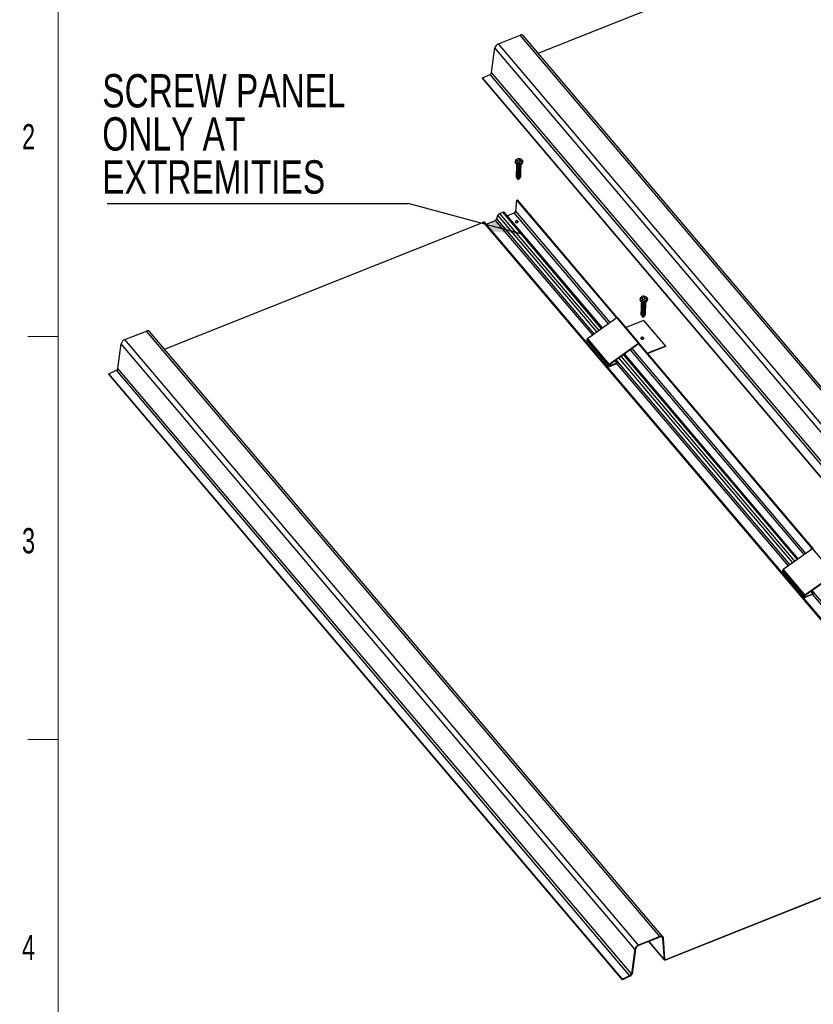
# Model space of a CAD drawing. Header units: inches. Extents: x 0.5 to 17.3, y 0.4 to 10.7.
# Tile 2 of 8: x 0.5 to 3.7, y 4.4 to 8.5. Entities that reach past the tile are written whole.
import ezdxf

# ---------------------------------------------------------------- set-up
doc = ezdxf.new("R2010")
doc.units = ezdxf.units.IN
doc.header["$MEASUREMENT"] = 0
doc.layers.add('FORMAT', color=7, linetype='Continuous')
doc.styles.add('SLDTEXTSTYLE0', font='TXT', dxfattribs={"width": 0.7})
doc.styles.add('SLDTEXTSTYLE4', font='TXT', dxfattribs={"width": 0.75})
doc.dimstyles.new('SLDDIMSTYLE2', dxfattribs={"dimtxt": 0.18, "dimasz": 0.14, "dimexe": 0, "dimexo": 0.0625, "dimgap": 0, "dimtad": 0, "dimtih": 1, "dimtoh": 1, "dimdec": 0, "dimrnd": 1e-09, "dimzin": 0, "dimdsep": 46, "dimlunit": 5, "dimtxsty": 'Standard', "dimsah": 1, "dimcen": 0.09, "dimadec": 0, "dimazin": 0, "dimtfac": 0.14, "dimtdec": 0, "dimtofl": 0, "dimtmove": 0, "dimatfit": 3, "dimfxl": 1, "dimfrac": 2, "dimtolj": 1, "dimtzin": 0, "dimarcsym": 0})

# ---------------------------------------------------------------- blocks, each defined once
blk = doc.blocks.new('SW_NOTE_2')
at = {"layer": 'FORMAT', "color": 0}
blk.add_line((-1.2451, 0), (0, 0), dxfattribs=at)
at = {"layer": 'FORMAT', "color": 0, "attachment_point": 1, "style": 'SLDTEXTSTYLE4'}
for s, insert, char_height in [('SCREW PANEL', (-1.2648, 0.5349), 0.137795), ('ONLY AT', (-1.2648, 0.3567), 0.1378), ('EXTREMITIES', (-1.2648, 0.1785), 0.137795)]:
    blk.add_mtext(s, dxfattribs=dict(at, insert=insert, char_height=char_height))

msp = doc.modelspace()

# ---------------------------------------------------------------- linework, layer by layer
at = {"color": 7, "linetype": 'Continuous', "lineweight": 18}
for p, q in [((0.6262516, 10.51707317), (0.6262516, 0.51707317)), ((0.5012516, 7.18373984), (0.6262516, 7.18373984)), ((0.5012516, 5.51707317), (0.6262516, 5.51707317))]:
    msp.add_line(p, q, dxfattribs=at)
at = {"color": 7, "linetype": 'Continuous', "lineweight": 25}
for p, q in [((2.6103906, 8.35499499), (3.92998046, 8.88055395)), ((2.44683688, 8.3942548), (2.53562758, 8.42961787)), ((4.65897827, 5.92549179), (2.53562758, 8.42961787)), ((4.57018758, 5.89012873), (2.44683688, 8.3942548)), ((4.67149632, 5.92427613), (2.54814562, 8.4284022)), ((2.41810966, 8.27538149), (2.43191123, 8.37732783)), ((4.55526193, 5.87320175), (2.43191123, 8.37732783)), ((2.38008437, 8.25295799), (2.4116319, 8.26764226)), ((4.53498259, 5.76351619), (2.4116319, 8.26764226)), ((4.54146035, 5.77125541), (2.41810966, 8.27538149)), ((4.50343506, 5.74883191), (2.38008437, 8.25295799)), ((2.38019321, 8.25123772), (2.38008437, 8.25295799)), ((4.5035439, 5.74711165), (2.38019321, 8.25123772)), ((2.51582078, 7.90827289), (2.5156982, 7.90492179)), ((2.52320146, 7.91093415), (2.53331831, 7.91496343)), ((2.5292672, 7.90378066), (2.52320146, 7.91093415)), ((2.53329992, 7.91446065), (2.52351552, 7.91056377)), ((2.53938405, 7.90780994), (2.5292672, 7.90378066)), ((2.53224867, 7.91891521), (2.52975287, 7.91889766)), ((2.53329992, 7.91446065), (2.53331831, 7.91496343)), ((2.53905161, 7.90767753), (2.53329992, 7.91446065)), ((2.53331831, 7.91496343), (2.53938405, 7.90780994)), ((2.5465205, 7.90379435), (2.54664308, 7.90714544)), ((2.52140246, 7.8633123), (2.52138422, 7.86281352)), ((2.52154842, 7.8673026), (2.52153018, 7.86680382)), ((2.52169438, 7.87129291), (2.52167614, 7.87079412)), ((2.52184034, 7.87528321), (2.5218221, 7.87478442)), ((2.5219863, 7.87927351), (2.52196806, 7.87877472)), ((2.52213226, 7.88326381), (2.52211402, 7.88276502)), ((2.52227822, 7.88725411), (2.52225998, 7.88675532)), ((2.52242418, 7.89124441), (2.52240594, 7.89074562)), ((2.52257015, 7.89523471), (2.5225519, 7.89473593)), ((2.53770027, 7.86021887), (2.53771852, 7.86071766)), ((2.53784623, 7.86420917), (2.53786448, 7.86470796)), ((2.5379922, 7.86819947), (2.53801044, 7.86869826)), ((2.53813816, 7.87218978), (2.5381564, 7.87268856)), ((2.53828412, 7.87618008), (2.53830236, 7.87667887)), ((2.53843008, 7.88017038), (2.53844832, 7.88066917)), ((2.53857604, 7.88416068), (2.53859428, 7.88465947)), ((2.538722, 7.88815098), (2.53874024, 7.88864977)), ((2.53886796, 7.89214128), (2.5388862, 7.89264007)), ((2.52067266, 7.8433608), (2.52065441, 7.84286201)), ((2.52081862, 7.8473511), (2.52080037, 7.84685231)), ((2.52096458, 7.8513414), (2.52094633, 7.85084261)), ((2.52111054, 7.8553317), (2.52109229, 7.85483291)), ((2.5212565, 7.859322), (2.52123825, 7.85882321)), ((2.52317268, 7.83769588), (2.52805736, 7.83226814)), ((2.5288863, 7.83223782), (2.53344564, 7.83661385)), ((2.53351996, 7.83680862), (2.53253267, 7.83592926)), ((2.53253267, 7.83592926), (2.53344564, 7.83661385)), ((2.53357975, 7.83674257), (2.53479379, 7.8379078)), ((2.53711643, 7.84425767), (2.53713468, 7.84475645)), ((2.53726239, 7.84824797), (2.53728064, 7.84874676)), ((2.53740835, 7.85223827), (2.5374266, 7.85273706)), ((2.53755431, 7.85622857), (2.53757256, 7.85672736)), ((2.51767449, 7.7015273), (2.52277056, 7.7473875)), ((2.52277056, 7.7473875), (2.52490512, 7.74812227)), ((2.93549852, 7.26064603), (2.52277056, 7.7473875)), ((2.93756029, 7.26146663), (2.52490512, 7.74812227)), ((2.45243142, 7.69286532), (2.46411093, 7.69751697)), ((2.87649516, 7.21867476), (2.47103552, 7.6968445)), ((1.06550912, 7.13117367), (2.38509898, 7.65673264)), ((4.50844967, 5.15260656), (2.38509898, 7.65673264)), ((4.51259298, 5.15220419), (2.38924228, 7.65633027)), ((2.39579461, 7.64860293), (2.43395793, 7.66380241)), ((2.43956503, 7.66948984), (2.44447216, 7.68479203)), ((2.48261957, 7.6831831), (2.51184472, 7.69482273)), ((3.03164245, 7.33934999), (3.03151987, 7.3359989)), ((3.03902313, 7.34201125), (3.04913998, 7.34604054)), ((3.04508887, 7.33485776), (3.03902313, 7.34201125)), ((3.04912159, 7.34553776), (3.03933718, 7.34164088)), ((3.05520572, 7.33888705), (3.04508887, 7.33485776)), ((3.04807034, 7.34999231), (3.04557454, 7.34997477)), ((3.04912159, 7.34553776), (3.04913998, 7.34604054)), ((3.05487327, 7.33875464), (3.04912159, 7.34553776)), ((3.04913998, 7.34604054), (3.05520572, 7.33888705)), ((3.06234217, 7.33487145), (3.06246475, 7.33822255)), ((3.03707817, 7.29039911), (3.03705992, 7.28990032)), ((3.03722413, 7.29438941), (3.03720588, 7.29389062)), ((3.03737009, 7.29837971), (3.03735184, 7.29788092)), ((3.03751605, 7.30237001), (3.0374978, 7.30187122)), ((3.03766201, 7.30636031), (3.03764376, 7.30586153)), ((3.03780797, 7.31035061), (3.03778973, 7.30985183)), ((3.03795393, 7.31434092), (3.03793569, 7.31384213)), ((3.03809989, 7.31833122), (3.03808165, 7.31783243)), ((3.03824585, 7.32232152), (3.03822761, 7.32182273)), ((3.03839181, 7.32631182), (3.03837357, 7.32581303)), ((3.05352194, 7.29129598), (3.05354019, 7.29179477)), ((3.0536679, 7.29528628), (3.05368615, 7.29578507)), ((3.05381386, 7.29927658), (3.05383211, 7.29977537)), ((3.05395982, 7.30326688), (3.05397807, 7.30376567)), ((3.05410578, 7.30725718), (3.05412403, 7.30775597)), ((3.05425174, 7.31124749), (3.05426999, 7.31174627)), ((3.05439771, 7.31523779), (3.05441595, 7.31573657)), ((3.05454367, 7.31922809), (3.05456191, 7.31972688)), ((3.05468963, 7.32321839), (3.05470787, 7.32371718)), ((2.93530311, 7.26051238), (2.81414205, 7.17431501)), ((2.93530311, 7.26051238), (3.0252611, 7.15442244)), ((3.02942354, 7.15481473), (2.93946555, 7.26090467)), ((3.04651826, 7.24943211), (2.97376375, 7.22045585)), ((3.03649432, 7.2744379), (3.03647608, 7.27393911)), ((3.03664029, 7.2784282), (3.03662204, 7.27792942)), ((3.03678625, 7.2824185), (3.036768, 7.28191972)), ((3.03693221, 7.28640881), (3.03691396, 7.28591002)), ((3.03899435, 7.26877299), (3.04387903, 7.26334525)), ((3.04470797, 7.26331493), (3.04926731, 7.26769095)), ((3.04651826, 7.24943211), (3.13647625, 7.14334217)), ((3.04934162, 7.26788573), (3.04835434, 7.26700637)), ((3.04835434, 7.26700637), (3.04926731, 7.26769095)), ((3.04940142, 7.26781967), (3.05061546, 7.2689849)), ((3.0529381, 7.27533477), (3.05295634, 7.27583356)), ((3.05308406, 7.27932507), (3.0531023, 7.27982386)), ((3.05323002, 7.28331538), (3.05324827, 7.28381416)), ((3.05337598, 7.28730568), (3.05339423, 7.28780446)), ((0.9019554, 7.17043349), (0.9907461, 7.20579655)), ((3.0253061, 4.66630741), (0.9019554, 7.17043349)), ((3.11409679, 4.70167048), (0.9907461, 7.20579655)), ((3.12661484, 4.70045481), (1.00326414, 7.20458089)), ((2.81126861, 7.16986661), (2.81119593, 7.16787976)), ((2.81119593, 7.16787976), (2.90115392, 7.06178982)), ((2.81126861, 7.16986661), (2.90122659, 7.06377667)), ((2.81414205, 7.17431501), (2.90410004, 7.06822507)), ((0.87322818, 7.05156017), (0.88702976, 7.15350651)), ((3.01038045, 4.64938044), (0.88702976, 7.15350651)), ((2.81166916, 7.1663534), (2.90162715, 7.06026346)), ((3.0252611, 7.15442244), (2.90410004, 7.06822507)), ((3.02596778, 7.15305191), (2.90480672, 7.06685454)), ((3.74501923, 6.30595591), (3.02649593, 7.15333028)), ((3.747081, 6.30677652), (3.02921439, 7.15337643)), ((3.02988562, 7.15258483), (3.02979652, 7.1538433)), ((3.13647625, 7.14334217), (3.06265369, 7.11394053)), ((3.13641057, 7.14154654), (3.06377532, 7.11261777)), ((3.13647625, 7.14334217), (3.13641057, 7.14154654)), ((3.68601587, 6.26398464), (2.96744391, 7.11141638)), ((2.99657887, 4.5474341), (0.87322818, 7.05156017)), ((2.90122659, 7.06377667), (2.90115392, 7.06178982)), ((2.90337, 7.06463034), (2.90329732, 7.06264348)), ((2.90530938, 7.05990588), (2.93619983, 7.07220892)), ((2.90537505, 7.06170151), (2.9362655, 7.07400455)), ((2.92821018, 7.08350441), (2.9362655, 7.07400455)), ((2.9362655, 7.07400455), (2.93619983, 7.07220892)), ((0.83520289, 7.02913667), (0.86675042, 7.04382095)), ((2.95855358, 4.5250106), (0.83520289, 7.02913667)), ((0.83531173, 7.02741641), (0.83520289, 7.02913667)), ((2.95866242, 4.52329033), (0.83531173, 7.02741641)), ((2.99010111, 4.53969487), (0.86675042, 7.04382095)), ((3.74482382, 6.30582227), (3.62366277, 6.2196249)), ((3.74482382, 6.30582227), (3.83478181, 6.19973233)), ((3.62078932, 6.2151765), (3.62071664, 6.21318964)), ((3.62071664, 6.21318964), (3.71067463, 6.1070997)), ((3.62078932, 6.2151765), (3.71074731, 6.10908656)), ((3.62118987, 6.21166328), (3.71114786, 6.10557335)), ((3.62366277, 6.2196249), (3.71362075, 6.11353496)), ((3.83478181, 6.19973233), (3.71362075, 6.11353496)), ((3.83548849, 6.19836179), (3.71432743, 6.11216442)), ((3.71074731, 6.10908656), (3.71067463, 6.1070997)), ((3.71289071, 6.10994022), (3.71281803, 6.10795336)), ((3.71483009, 6.10521577), (3.74572055, 6.1175188)), ((3.71489576, 6.1070114), (3.74578621, 6.11931443)), ((3.73773089, 6.1288143), (3.74578621, 6.11931443)), ((3.74578621, 6.11931443), (3.74572055, 6.1175188)), ((4.50838399, 5.15081093), (3.13627869, 4.6043364)), ((4.50844967, 5.15260656), (3.13634437, 4.60613203)), ((3.11403111, 4.69987484), (3.02524041, 4.66451177)), ((3.11409679, 4.70167048), (3.0253061, 4.66630741)), ((3.13240199, 4.60580975), (3.12606614, 4.69530087)), ((3.13454296, 4.60681667), (3.12820711, 4.69630779)), ((3.01038045, 4.64938044), (2.99657887, 4.5474341)), ((3.01250997, 4.65007435), (2.99870839, 4.54812801)), ((3.06774362, 4.68143972), (3.13283946, 4.60467039)), ((2.99010111, 4.53969487), (2.95855358, 4.5250106)), ((2.95855358, 4.5250106), (2.95866242, 4.52329033)), ((2.99020995, 4.53797461), (2.95866242, 4.52329033))]:
    msp.add_line(p, q, dxfattribs=at)
at = {"color": 8, "linetype": 'Continuous', "lineweight": 25}
for p, q in [((2.87253172, 7.21585506), (2.46411093, 7.69751697)), ((2.90806213, 7.24113239), (2.51767449, 7.7015273)), ((2.83589303, 7.18978926), (2.43395793, 7.66380241)), ((2.84239838, 7.19441736), (2.43956503, 7.66948984)), ((2.85355228, 7.20235255), (2.44447216, 7.68479203)), ((2.86278662, 7.20892212), (2.45243142, 7.69286532)), ((2.90087993, 7.23602277), (2.51184472, 7.69482273)), ((3.71040064, 6.28133265), (2.99182868, 7.1287644)), ((3.71758284, 6.28644227), (2.99901088, 7.13387401)), ((3.65191909, 6.23972724), (2.93334713, 7.08715898)), ((3.66307299, 6.24766244), (2.94450103, 7.09509418)), ((3.67230733, 6.254232), (2.95373537, 7.10166374)), ((3.68205243, 6.26116494), (2.96348047, 7.10859669)), ((2.90335021, 7.06408946), (2.90537505, 7.06170151)), ((3.64541374, 6.23509915), (2.9357471, 7.0720286)), ((3.71287092, 6.10939934), (3.71489576, 6.1070114)), ((4.56291573, 5.16536377), (3.74286784, 6.13246887)), ((4.55730863, 5.15967634), (3.74526781, 6.11733849)), ((3.12606614, 4.69530087), (3.12144053, 4.70075598)), ((3.13240199, 4.60580975), (3.0681388, 4.68159711)), ((3.13634437, 4.60613203), (3.13443174, 4.60838765))]:
    msp.add_line(p, q, dxfattribs=at)
at = {"color": 7, "linetype": 'Continuous', "lineweight": 25, "flags": 128}
for points in [[(2.5156982, 7.90492179), (2.51608504, 7.90223889), (2.51788761, 7.89909219), (2.5209844, 7.89646094), (2.5250723, 7.89460272), (2.52975115, 7.89369942), (2.53456295, 7.89383947), (2.53903668, 7.89500915), (2.54273444, 7.89709396), (2.54529425, 7.89988984), (2.54646554, 7.9031231), (2.5465205, 7.90379435)], [(2.54319373, 7.9141119), (2.54023203, 7.91658744), (2.53630162, 7.91828107), (2.53182842, 7.91900928), (2.52729717, 7.91869314), (2.52319891, 7.91736691), (2.51997774, 7.91517432), (2.51798273, 7.91235296), (2.51743006, 7.90920857), (2.51837964, 7.9060819), (2.52072855, 7.90331177), (2.52422225, 7.90119836), (2.52848216, 7.89997069), (2.53304664, 7.89976181), (2.53742105, 7.90059435), (2.54113137, 7.90237808), (2.54377553, 7.90491972), (2.54506698, 7.90794384), (2.54486578, 7.91112273), (2.54319373, 7.9141119)], [(2.54529932, 7.91183102), (2.54625624, 7.90982834), (2.54658812, 7.90647419), (2.54541682, 7.90324094), (2.54285702, 7.90044506), (2.53915926, 7.89836024), (2.53468553, 7.89719056), (2.52987373, 7.89705052), (2.52519488, 7.89795381), (2.52110698, 7.89981203), (2.51801018, 7.90244328)], [(2.53755188, 7.8602267), (2.53746177, 7.85887784), (2.53606198, 7.85659011), (2.53369758, 7.85490926), (2.53075697, 7.85398387), (2.52754612, 7.85387279), (2.52743694, 7.85388483), (2.52459918, 7.85463662), (2.52241556, 7.85608275), (2.52132356, 7.85796364), (2.52138665, 7.85881539)], [(2.53734579, 7.86244005), (2.5376407, 7.86178197), (2.53748001, 7.85937663), (2.53608022, 7.8570889), (2.53371583, 7.85540805), (2.53071895, 7.8544731), (2.52745518, 7.85438362), (2.52461743, 7.85513541), (2.52243381, 7.85658154), (2.5213418, 7.85846243), (2.52148545, 7.86040163), (2.52199417, 7.86105028)], [(2.53769784, 7.864217), (2.53760773, 7.86286814), (2.53620794, 7.86058042), (2.53384354, 7.85889957), (2.53090293, 7.85797417), (2.52769208, 7.85786309), (2.5275829, 7.85787513), (2.52474514, 7.85862692), (2.52256152, 7.86007305), (2.52146952, 7.86195394), (2.52153261, 7.86280569)], [(2.53749175, 7.86643035), (2.53778667, 7.86577227), (2.53762597, 7.86336693), (2.53622618, 7.8610792), (2.53386179, 7.85939835), (2.53086491, 7.8584634), (2.52760114, 7.85837392), (2.52476339, 7.85912571), (2.52257977, 7.86057184), (2.52148776, 7.86245273), (2.52163141, 7.86439194), (2.52214013, 7.86504058)], [(2.5378438, 7.8682073), (2.53775369, 7.86685844), (2.5363539, 7.86457072), (2.5339895, 7.86288987), (2.53104889, 7.86196447), (2.52783804, 7.8618534), (2.52772886, 7.86186543), (2.5248911, 7.86261722), (2.52270748, 7.86406335), (2.52161548, 7.86594424), (2.52167857, 7.86679599)], [(2.53763771, 7.87042065), (2.53793263, 7.86976257), (2.53777193, 7.86735723), (2.53637214, 7.8650695), (2.53400775, 7.86338865), (2.53101087, 7.86245371), (2.5277471, 7.86236422), (2.52490935, 7.86311601), (2.52272573, 7.86456214), (2.52163372, 7.86644303), (2.52177737, 7.86838224), (2.52228609, 7.86903088)], [(2.53798976, 7.8721976), (2.53789965, 7.87084874), (2.53649986, 7.86856102), (2.53413546, 7.86688017), (2.53119485, 7.86595477), (2.52798401, 7.8658437), (2.52787482, 7.86585574), (2.52503706, 7.86660752), (2.52285344, 7.86805365), (2.52176144, 7.86993455), (2.52182453, 7.87078629)], [(2.53778367, 7.87441095), (2.53807859, 7.87375288), (2.53791789, 7.87134753), (2.5365181, 7.86905981), (2.53415371, 7.86737896), (2.53115683, 7.86644401), (2.52789306, 7.86635452), (2.52505531, 7.86710631), (2.52287169, 7.86855244), (2.52177968, 7.87043333), (2.52192333, 7.87237254), (2.52243205, 7.87302118)], [(2.53813572, 7.87618791), (2.53804561, 7.87483905), (2.53664582, 7.87255132), (2.53428142, 7.87087047), (2.53134081, 7.86994507), (2.52812997, 7.869834), (2.52802078, 7.86984604), (2.52518302, 7.87059783), (2.5229994, 7.87204396), (2.5219074, 7.87392485), (2.52197049, 7.87477659)], [(2.53792963, 7.87840125), (2.53822455, 7.87774318), (2.53806385, 7.87533783), (2.53666406, 7.87305011), (2.53429967, 7.87136926), (2.5313028, 7.87043431), (2.52803903, 7.87034482), (2.52520127, 7.87109661), (2.52301765, 7.87254274), (2.52192565, 7.87442363), (2.52206929, 7.87636284), (2.52257801, 7.87701148)], [(2.53828168, 7.88017821), (2.53819157, 7.87882935), (2.53679178, 7.87654162), (2.53442738, 7.87486077), (2.53148678, 7.87393537), (2.52827593, 7.8738243), (2.52816674, 7.87383634), (2.52532899, 7.87458813), (2.52314536, 7.87603426), (2.52205336, 7.87791515), (2.52211645, 7.87876689)], [(2.53807559, 7.88239155), (2.53837051, 7.88173348), (2.53820981, 7.87932813), (2.53681002, 7.87704041), (2.53444563, 7.87535956), (2.53144876, 7.87442461), (2.52818499, 7.87433513), (2.52534723, 7.87508692), (2.52316361, 7.87653304), (2.52207161, 7.87841394), (2.52221525, 7.88035314), (2.52272397, 7.88100179)], [(2.53842764, 7.88416851), (2.53833753, 7.88281965), (2.53693774, 7.88053192), (2.53457334, 7.87885107), (2.53163274, 7.87792567), (2.52842189, 7.8778146), (2.5283127, 7.87782664), (2.52547495, 7.87857843), (2.52329133, 7.88002456), (2.52219932, 7.88190545), (2.52226241, 7.88275719)], [(2.53822155, 7.88638185), (2.53851647, 7.88572378), (2.53835577, 7.88331844), (2.53695598, 7.88103071), (2.53459159, 7.87934986), (2.53159472, 7.87841491), (2.52833095, 7.87832543), (2.52549319, 7.87907722), (2.52330957, 7.88052335), (2.52221757, 7.88240424), (2.52236121, 7.88434344), (2.52286993, 7.88499209)], [(2.5385736, 7.88815881), (2.53848349, 7.88680995), (2.5370837, 7.88452222), (2.53471931, 7.88284137), (2.5317787, 7.88191598), (2.52856785, 7.8818049), (2.52845866, 7.88181694), (2.52562091, 7.88256873), (2.52343729, 7.88401486), (2.52234528, 7.88589575), (2.52240837, 7.8867475)], [(2.53836751, 7.89037216), (2.53866243, 7.88971408), (2.53850173, 7.88730874), (2.53710195, 7.88502101), (2.53473755, 7.88334016), (2.53174068, 7.88240521), (2.52847691, 7.88231573), (2.52563915, 7.88306752), (2.52345553, 7.88451365), (2.52236353, 7.88639454), (2.52250717, 7.88833374), (2.52301589, 7.88898239)], [(2.53871956, 7.89214911), (2.53862945, 7.89080025), (2.53722966, 7.88851252), (2.53486527, 7.88683168), (2.53192466, 7.88590628), (2.52871381, 7.8857952), (2.52860462, 7.88580724), (2.52576687, 7.88655903), (2.52358325, 7.88800516), (2.52249124, 7.88988605), (2.52255433, 7.8907378)], [(2.53851347, 7.89436246), (2.53880839, 7.89370438), (2.5386477, 7.89129904), (2.53724791, 7.88901131), (2.53488351, 7.88733046), (2.53188664, 7.88639551), (2.52862287, 7.88630603), (2.52578511, 7.88705782), (2.52360149, 7.88850395), (2.52250949, 7.89038484), (2.52265313, 7.89232404), (2.52316185, 7.89297269)], [(2.53879661, 7.89510781), (2.53877541, 7.89479055), (2.53737562, 7.89250283), (2.53501123, 7.89082198), (2.53207062, 7.88989658), (2.52885977, 7.8897855), (2.52875058, 7.88979754), (2.52591283, 7.89054933), (2.52372921, 7.89199546), (2.5226372, 7.89387635), (2.5227003, 7.8947281)], [(2.53880422, 7.89544751), (2.53879366, 7.89528934), (2.53739387, 7.89300161), (2.53502947, 7.89132076), (2.5320326, 7.89038582), (2.52876883, 7.89029633), (2.52593107, 7.89104812), (2.52374745, 7.89249425), (2.52265545, 7.89437514), (2.52271854, 7.89522689)], [(2.53696804, 7.84426549), (2.53687792, 7.84291663), (2.53547813, 7.84062891), (2.53311374, 7.83894806), (2.53017313, 7.83802266), (2.52696228, 7.83791159), (2.5268531, 7.83792363), (2.52401534, 7.83867542), (2.52183172, 7.84012154), (2.52073972, 7.84200244), (2.52080281, 7.84285418)], [(2.53676194, 7.84647884), (2.53705686, 7.84582077), (2.53689617, 7.84341542), (2.53549638, 7.8411277), (2.53313198, 7.83944685), (2.53013511, 7.8385119), (2.52687134, 7.83842241), (2.52403358, 7.8391742), (2.52184996, 7.84062033), (2.52075796, 7.84250122), (2.5209016, 7.84444043), (2.52141032, 7.84508907)], [(2.537114, 7.8482558), (2.53702388, 7.84690694), (2.53562409, 7.84461921), (2.5332597, 7.84293836), (2.53031909, 7.84201296), (2.52710824, 7.84190189), (2.52699906, 7.84191393), (2.5241613, 7.84266572), (2.52197768, 7.84411185), (2.52088568, 7.84599274), (2.52094877, 7.84684448)], [(2.53690791, 7.85046914), (2.53720282, 7.84981107), (2.53704213, 7.84740572), (2.53564234, 7.845118), (2.53327794, 7.84343715), (2.53028107, 7.8425022), (2.5270173, 7.84241271), (2.52417955, 7.8431645), (2.52199592, 7.84461063), (2.52090392, 7.84649153), (2.52104756, 7.84843073), (2.52155628, 7.84907938)], [(2.53725996, 7.8522461), (2.53716984, 7.85089724), (2.53577005, 7.84860951), (2.53340566, 7.84692866), (2.53046505, 7.84600326), (2.5272542, 7.84589219), (2.52714502, 7.84590423), (2.52430726, 7.84665602), (2.52212364, 7.84810215), (2.52103164, 7.84998304), (2.52109473, 7.85083478)], [(2.53705387, 7.85445944), (2.53734878, 7.85380137), (2.53718809, 7.85139603), (2.5357883, 7.8491083), (2.5334239, 7.84742745), (2.53042703, 7.8464925), (2.52716326, 7.84640302), (2.52432551, 7.84715481), (2.52214189, 7.84860093), (2.52104988, 7.85048183), (2.52119353, 7.85242103), (2.52170224, 7.85306968)], [(2.53740592, 7.8562364), (2.5373158, 7.85488754), (2.53591601, 7.85259981), (2.53355162, 7.85091896), (2.53061101, 7.84999356), (2.52740016, 7.84988249), (2.52729098, 7.84989453), (2.52445322, 7.85064632), (2.5222696, 7.85209245), (2.5211776, 7.85397334), (2.52124069, 7.85482508)], [(2.53719983, 7.85844974), (2.53749474, 7.85779167), (2.53733405, 7.85538633), (2.53593426, 7.8530986), (2.53356987, 7.85141775), (2.53057299, 7.8504828), (2.52730922, 7.85039332), (2.52447147, 7.85114511), (2.52228785, 7.85259124), (2.52119584, 7.85447213), (2.52133949, 7.85641133), (2.5218482, 7.85705998)], [(2.5223327, 7.83978976), (2.52258226, 7.83856429), (2.52356463, 7.83731663), (2.52516153, 7.83635035), (2.52717918, 7.83578933), (2.52951336, 7.83571639), (2.53183355, 7.83618841), (2.53385554, 7.83716182), (2.53542902, 7.83861265), (2.53630835, 7.84039136), (2.53635797, 7.84206686)], [(2.52717431, 7.66038014), (2.52562719, 7.66159668), (2.52354478, 7.66232102), (2.52124412, 7.66244288), (2.51907545, 7.6619437), (2.51736895, 7.6608995), (2.5163844, 7.65946922), (2.5162717, 7.65787063), (2.517048, 7.65634709), (2.51859513, 7.65513055), (2.52067753, 7.65440621), (2.5229782, 7.65428436), (2.52514686, 7.65478353), (2.52685336, 7.65582774), (2.52783791, 7.65725801), (2.52795061, 7.6588566), (2.52717431, 7.66038014)], [(2.52783688, 7.65725516), (2.52710863, 7.65858451), (2.5255615, 7.65980105), (2.5234791, 7.66052538), (2.52117843, 7.66064724), (2.51900977, 7.66014807), (2.51730327, 7.65910386), (2.51631975, 7.65767644)], [(3.03151987, 7.3359989), (3.03190671, 7.333316), (3.03370927, 7.33016929), (3.03680607, 7.32753805), (3.04089397, 7.32567983), (3.04557282, 7.32477653), (3.05038462, 7.32491657), (3.05485835, 7.32608625), (3.0585561, 7.32817107), (3.06111591, 7.33096695), (3.06228721, 7.33420021), (3.06234217, 7.33487145)], [(3.0590154, 7.34518901), (3.0560537, 7.34766454), (3.05212329, 7.34935818), (3.04765009, 7.35008638), (3.04311884, 7.34977024), (3.03902058, 7.34844402), (3.03579941, 7.34625143), (3.0338044, 7.34343007), (3.03325173, 7.34028568), (3.0342013, 7.33715901), (3.03655022, 7.33438887), (3.04004392, 7.33227546), (3.04430383, 7.3310478), (3.0488683, 7.33083892), (3.05324272, 7.33167145), (3.05695304, 7.33345519), (3.0595972, 7.33599683), (3.06088865, 7.33902095), (3.06068745, 7.34219983), (3.0590154, 7.34518901)], [(3.06112098, 7.34290813), (3.06207791, 7.34090545), (3.06240978, 7.3375513), (3.06123849, 7.33431804), (3.05867868, 7.33152216), (3.05498093, 7.32943735), (3.0505072, 7.32826767), (3.0456954, 7.32812762), (3.04101655, 7.32903092), (3.03692865, 7.33088914), (3.03383185, 7.33352039)], [(3.05302149, 7.28952685), (3.05331641, 7.28886878), (3.05315572, 7.28646343), (3.05175593, 7.28417571), (3.04939153, 7.28249486), (3.04639466, 7.28155991), (3.04313089, 7.28147042), (3.04029313, 7.28222221), (3.03810951, 7.28366834), (3.03701751, 7.28554923), (3.03716115, 7.28748844), (3.03766987, 7.28813708)], [(3.05337355, 7.29130381), (3.05328343, 7.28995495), (3.05188364, 7.28766722), (3.04951925, 7.28598637), (3.04657864, 7.28506097), (3.04336779, 7.2849499), (3.04325861, 7.28496194), (3.04042085, 7.28571373), (3.03823723, 7.28715986), (3.03714523, 7.28904075), (3.03720832, 7.28989249)], [(3.05316745, 7.29351715), (3.05346237, 7.29285908), (3.05330168, 7.29045373), (3.05190189, 7.28816601), (3.04953749, 7.28648516), (3.04654062, 7.28555021), (3.04327685, 7.28546073), (3.0404391, 7.28621251), (3.03825547, 7.28765864), (3.03716347, 7.28953954), (3.03730711, 7.29147874), (3.03781583, 7.29212739)], [(3.05351951, 7.29529411), (3.05342939, 7.29394525), (3.0520296, 7.29165752), (3.04966521, 7.28997667), (3.0467246, 7.28905127), (3.04351375, 7.2889402), (3.04340457, 7.28895224), (3.04056681, 7.28970403), (3.03838319, 7.29115016), (3.03729119, 7.29303105), (3.03735428, 7.29388279)], [(3.05331342, 7.29750745), (3.05360833, 7.29684938), (3.05344764, 7.29444404), (3.05204785, 7.29215631), (3.04968345, 7.29047546), (3.04668658, 7.28954051), (3.04342281, 7.28945103), (3.04058506, 7.29020282), (3.03840143, 7.29164894), (3.03730943, 7.29352984), (3.03745307, 7.29546904), (3.03796179, 7.29611769)], [(3.05366547, 7.29928441), (3.05357535, 7.29793555), (3.05217556, 7.29564782), (3.04981117, 7.29396697), (3.04687056, 7.29304158), (3.04365971, 7.2929305), (3.04355053, 7.29294254), (3.04071277, 7.29369433), (3.03852915, 7.29514046), (3.03743715, 7.29702135), (3.03750024, 7.2978731)], [(3.05345938, 7.30149775), (3.05375429, 7.30083968), (3.0535936, 7.29843434), (3.05219381, 7.29614661), (3.04982942, 7.29446576), (3.04683254, 7.29353081), (3.04356877, 7.29344133), (3.04073102, 7.29419312), (3.0385474, 7.29563925), (3.03745539, 7.29752014), (3.03759904, 7.29945934), (3.03810775, 7.30010799)], [(3.05381143, 7.30327471), (3.05372132, 7.30192585), (3.05232153, 7.29963812), (3.04995713, 7.29795727), (3.04701652, 7.29703188), (3.04380567, 7.2969208), (3.04369649, 7.29693284), (3.04085873, 7.29768463), (3.03867511, 7.29913076), (3.03758311, 7.30101165), (3.0376462, 7.3018634)], [(3.05360534, 7.30548806), (3.05390025, 7.30482998), (3.05373956, 7.30242464), (3.05233977, 7.30013691), (3.04997538, 7.29845606), (3.0469785, 7.29752111), (3.04371473, 7.29743163), (3.04087698, 7.29818342), (3.03869336, 7.29962955), (3.03760135, 7.30151044), (3.037745, 7.30344964), (3.03825371, 7.30409829)], [(3.05395739, 7.30726501), (3.05386728, 7.30591615), (3.05246749, 7.30362843), (3.05010309, 7.30194758), (3.04716248, 7.30102218), (3.04395163, 7.3009111), (3.04384245, 7.30092314), (3.04100469, 7.30167493), (3.03882107, 7.30312106), (3.03772907, 7.30500195), (3.03779216, 7.3058537)], [(3.0537513, 7.30947836), (3.05404622, 7.30882028), (3.05388552, 7.30641494), (3.05248573, 7.30412721), (3.05012134, 7.30244636), (3.04712446, 7.30151141), (3.04386069, 7.30142193), (3.04102294, 7.30217372), (3.03883932, 7.30361985), (3.03774731, 7.30550074), (3.03789096, 7.30743995), (3.03839968, 7.30808859)], [(3.05410335, 7.31125531), (3.05401324, 7.30990645), (3.05261345, 7.30761873), (3.05024905, 7.30593788), (3.04730844, 7.30501248), (3.04409759, 7.30490141), (3.04398841, 7.30491344), (3.04115065, 7.30566523), (3.03896703, 7.30711136), (3.03787503, 7.30899225), (3.03793812, 7.309844)], [(3.05389726, 7.31346866), (3.05419218, 7.31281058), (3.05403148, 7.31040524), (3.05263169, 7.30811751), (3.0502673, 7.30643667), (3.04727042, 7.30550172), (3.04400665, 7.30541223), (3.0411689, 7.30616402), (3.03898528, 7.30761015), (3.03789327, 7.30949104), (3.03803692, 7.31143025), (3.03854564, 7.31207889)], [(3.05424931, 7.31524561), (3.0541592, 7.31389675), (3.05275941, 7.31160903), (3.05039501, 7.30992818), (3.0474544, 7.30900278), (3.04424356, 7.30889171), (3.04413437, 7.30890375), (3.04129661, 7.30965554), (3.03911299, 7.31110166), (3.03802099, 7.31298256), (3.03808408, 7.3138343)], [(3.05404322, 7.31745896), (3.05433814, 7.31680089), (3.05417744, 7.31439554), (3.05277765, 7.31210782), (3.05041326, 7.31042697), (3.04741638, 7.30949202), (3.04415261, 7.30940253), (3.04131486, 7.31015432), (3.03913124, 7.31160045), (3.03803923, 7.31348134), (3.03818288, 7.31542055), (3.0386916, 7.31606919)], [(3.05439527, 7.31923592), (3.05430516, 7.31788706), (3.05290537, 7.31559933), (3.05054097, 7.31391848), (3.04760036, 7.31299308), (3.04438952, 7.31288201), (3.04428033, 7.31289405), (3.04144257, 7.31364584), (3.03925895, 7.31509197), (3.03816695, 7.31697286), (3.03823004, 7.3178246)], [(3.05418918, 7.32144926), (3.0544841, 7.32079119), (3.0543234, 7.31838584), (3.05292361, 7.31609812), (3.05055922, 7.31441727), (3.04756234, 7.31348232), (3.04429858, 7.31339284), (3.04146082, 7.31414462), (3.0392772, 7.31559075), (3.0381852, 7.31747165), (3.03832884, 7.31941085), (3.03883756, 7.3200595)], [(3.05454123, 7.32322622), (3.05445112, 7.32187736), (3.05305133, 7.31958963), (3.05068693, 7.31790878), (3.04774632, 7.31698338), (3.04453548, 7.31687231), (3.04442629, 7.31688435), (3.04158854, 7.31763614), (3.03940491, 7.31908227), (3.03831291, 7.32096316), (3.038376, 7.3218149)], [(3.05433514, 7.32543956), (3.05463006, 7.32478149), (3.05446936, 7.32237615), (3.05306957, 7.32008842), (3.05070518, 7.31840757), (3.04770831, 7.31747262), (3.04444454, 7.31738314), (3.04160678, 7.31813493), (3.03942316, 7.31958105), (3.03833116, 7.32146195), (3.0384748, 7.32340115), (3.03898352, 7.3240498)], [(3.05461827, 7.32618491), (3.05459708, 7.32586766), (3.05319729, 7.32357993), (3.05083289, 7.32189908), (3.04789229, 7.32097369), (3.04468144, 7.32086261), (3.04457225, 7.32087465), (3.0417345, 7.32162644), (3.03955088, 7.32307257), (3.03845887, 7.32495346), (3.03852196, 7.3258052)], [(3.05462589, 7.32652462), (3.05461532, 7.32636645), (3.05321553, 7.32407872), (3.05085114, 7.32239787), (3.04785427, 7.32146292), (3.0445905, 7.32137344), (3.04175274, 7.32212523), (3.03956912, 7.32357136), (3.03847712, 7.32545225), (3.03854021, 7.32630399)], [(3.0527897, 7.2753426), (3.05269959, 7.27399374), (3.0512998, 7.27170601), (3.04893541, 7.27002517), (3.0459948, 7.26909977), (3.04278395, 7.26898869), (3.04267476, 7.26900073), (3.03983701, 7.26975252), (3.03765339, 7.27119865), (3.03656138, 7.27307954), (3.03662447, 7.27393129)], [(3.05258361, 7.27755595), (3.05287853, 7.27689787), (3.05271784, 7.27449253), (3.05131805, 7.2722048), (3.04895365, 7.27052395), (3.04595678, 7.269589), (3.04269301, 7.26949952), (3.03985525, 7.27025131), (3.03767163, 7.27169744), (3.03657963, 7.27357833), (3.03672327, 7.27551753), (3.03723199, 7.27616618)], [(3.05293566, 7.2793329), (3.05284555, 7.27798404), (3.05144576, 7.27569632), (3.04908137, 7.27401547), (3.04614076, 7.27309007), (3.04292991, 7.27297899), (3.04282072, 7.27299103), (3.03998297, 7.27374282), (3.03779935, 7.27518895), (3.03670734, 7.27706984), (3.03677044, 7.27792159)], [(3.05272957, 7.28154625), (3.05302449, 7.28088817), (3.0528638, 7.27848283), (3.05146401, 7.2761951), (3.04909961, 7.27451425), (3.04610274, 7.2735793), (3.04283897, 7.27348982), (3.04000121, 7.27424161), (3.03781759, 7.27568774), (3.03672559, 7.27756863), (3.03686923, 7.27950784), (3.03737795, 7.28015648)], [(3.05308163, 7.2833232), (3.05299151, 7.28197434), (3.05159172, 7.27968662), (3.04922733, 7.27800577), (3.04628672, 7.27708037), (3.04307587, 7.2769693), (3.04296668, 7.27698134), (3.04012893, 7.27773312), (3.03794531, 7.27917925), (3.0368533, 7.28106015), (3.0369164, 7.28191189)], [(3.05287553, 7.28553655), (3.05317045, 7.28487847), (3.05300976, 7.28247313), (3.05160997, 7.28018541), (3.04924557, 7.27850456), (3.0462487, 7.27756961), (3.04298493, 7.27748012), (3.04014717, 7.27823191), (3.03796355, 7.27967804), (3.03687155, 7.28155893), (3.03701519, 7.28349814), (3.03752391, 7.28414678)], [(3.05322759, 7.2873135), (3.05313747, 7.28596465), (3.05173768, 7.28367692), (3.04937329, 7.28199607), (3.04643268, 7.28107067), (3.04322183, 7.2809596), (3.04311264, 7.28097164), (3.04027489, 7.28172343), (3.03809127, 7.28316955), (3.03699926, 7.28505045), (3.03706236, 7.28590219)], [(3.03815437, 7.27086687), (3.03840393, 7.26964139), (3.0393863, 7.26839374), (3.0409832, 7.26742746), (3.04300085, 7.26686643), (3.04533503, 7.26679349), (3.04765522, 7.26726552), (3.04967721, 7.26823893), (3.05125069, 7.26968975), (3.05213002, 7.27146847), (3.05217964, 7.27314397)], [(3.04414645, 7.1727394), (3.04585296, 7.1737836), (3.0468375, 7.17521388), (3.0469502, 7.17681247), (3.0461739, 7.17833601), (3.04462678, 7.17955255), (3.04254437, 7.18027689), (3.04024371, 7.18039874), (3.03807505, 7.17989957), (3.03636854, 7.17885536), (3.03538399, 7.17742509), (3.03527129, 7.1758265), (3.0360476, 7.17430296), (3.03759472, 7.17308642), (3.03967713, 7.17236208), (3.04197779, 7.17224022), (3.04414645, 7.1727394)], [(3.04683647, 7.17521102), (3.04610822, 7.17654037), (3.0445611, 7.17775691), (3.04247869, 7.17848125), (3.04017803, 7.17860311), (3.03800936, 7.17810394), (3.03630286, 7.17705973), (3.03531935, 7.17563231)], [(3.02979652, 7.1538433), (3.02966145, 7.15442643), (3.02935203, 7.15489313), (3.02888474, 7.15521856), (3.02828445, 7.1553854), (3.02758313, 7.15538477), (3.02681811, 7.15521669), (3.02603011, 7.15489012), (3.0252611, 7.15442244)], [(2.90115392, 7.06178982), (2.90121066, 7.061122), (2.90142996, 7.06054546), (2.9018034, 7.06008235), (2.90231661, 7.05975047), (2.90294989, 7.05956257), (2.90367888, 7.05952588), (2.90447559, 7.0596418), (2.90530938, 7.05990588)], [(3.71067463, 6.1070997), (3.71073137, 6.10643188), (3.71095067, 6.10585534), (3.71132411, 6.10539223), (3.71183732, 6.10506035), (3.7124706, 6.10487245), (3.7131996, 6.10483576), (3.7139963, 6.10495168), (3.71483009, 6.10521577)], [(3.12606614, 4.69530087), (3.12572348, 4.6970339), (3.12496684, 4.69850727), (3.12382214, 4.69967046), (3.12232865, 4.70048359), (3.12053757, 4.70091878), (3.11851033, 4.7009611), (3.11631643, 4.70060909), (3.11403111, 4.69987484)], [(3.12820711, 4.69630779), (3.12780537, 4.69833965), (3.12691824, 4.70006709), (3.12557616, 4.70143086), (3.12382514, 4.7023842), (3.12172521, 4.70289443), (3.1193484, 4.70294404), (3.11677619, 4.70253134), (3.11409679, 4.70167048)], [(3.13627869, 4.6043364), (3.13554255, 4.60409988), (3.13483585, 4.6039865), (3.13418284, 4.60400013), (3.1336059, 4.60414031), (3.13312482, 4.60440223), (3.1327561, 4.60477692), (3.13251237, 4.60525152), (3.13240199, 4.60580975)]]:
    msp.add_lwpolyline(points, dxfattribs=at)
at = {"color": 7, "linetype": 'Continuous', "lineweight": 25}
for centre, radius, start, end in [((2.5410243, 8.42013069), 0.01091473, 49.27334424, 119.63309651), ((2.45533204, 8.37172009), 0.02408279, 110.65549549, 166.534934), ((2.40715332, 8.27797142), 0.01125829, 293.44087253, 346.70019815), ((2.52391159, 7.90794538), 0.00806844, 142.59190798, 222.99452121), ((2.52709847, 7.90665854), 0.01137906, 108.3141645, 147.01947459), ((2.53248271, 7.90403416), 0.01488289, 31.50220327, 90.90104143), ((2.53029179, 7.91089215), 0.0173021, 224.39169762, 274.8415348), ((2.5284881, 7.83269783), 0.00060842, 224.93009305, 310.88014714), ((2.46712471, 7.6925623), 0.00579928, 47.59551243, 121.31092832), ((2.50858279, 7.70354589), 0.0093131, 290.50275575, 347.48193309), ((2.3868936, 7.6536788), 0.00354212, 48.46536989, 120.44107087), ((2.43031053, 7.67300596), 0.00989994, 291.618615, 339.19641501), ((2.4576089, 7.67980091), 0.01405294, 111.618615, 159.19641501), ((3.03973326, 7.33902248), 0.00806844, 142.59190798, 222.99452121), ((3.04292014, 7.33773565), 0.01137906, 108.3141645, 147.01947459), ((3.04830438, 7.33511127), 0.01488289, 31.50220327, 90.90104143), ((3.04611346, 7.34196926), 0.0173021, 224.39169762, 274.8415348), ((2.93762169, 7.25818995), 0.00328169, 55.81532688, 134.95241616), ((3.04430977, 7.26377494), 0.00060842, 224.93009304, 310.88014714), ((0.91045056, 7.14789878), 0.02408279, 110.65549549, 166.534934), ((0.99614282, 7.19630937), 0.01091473, 49.27334424, 119.63309651), ((2.81334872, 7.16771067), 0.00215942, 175.50903073, 218.94209957), ((2.8175459, 7.16896404), 0.00634186, 122.46116121, 171.81785851), ((3.0267547, 7.15249803), 0.0009623, 20.58589087, 144.86032845), ((0.86227184, 7.0541501), 0.01125829, 293.44087253, 346.70019815), ((2.90750389, 7.0628741), 0.00634186, 122.46116121, 171.81785851), ((2.90458815, 7.06272826), 0.00129361, 183.75751538, 307.46684927), ((2.90650864, 7.06417905), 0.00317093, 122.46116121, 171.81785851), ((3.7471424, 6.30349983), 0.00328169, 55.81532688, 134.95241616), ((3.62286943, 6.21302055), 0.00215942, 175.50903073, 218.94209957), ((3.62706662, 6.21427392), 0.00634186, 122.46116121, 171.81785851), ((3.7170246, 6.10818398), 0.00634186, 122.46116121, 171.81785851), ((3.71602936, 6.10948893), 0.00317093, 122.46116121, 171.81785851), ((3.71410886, 6.10803814), 0.00129361, 183.75751538, 307.46684927), ((3.03380126, 4.6437727), 0.02408279, 110.65549549, 166.534934), ((3.03248614, 4.64529138), 0.0205408, 110.65549549, 166.534934), ((3.13566381, 4.6070536), 0.00114562, 191.9359428, 306.4450144), ((2.98562254, 4.55002403), 0.01125829, 293.44087253, 346.70019815), ((2.98433433, 4.55152584), 0.01477021, 293.44087253, 346.70019815)]:
    msp.add_arc(centre, radius, start, end, dxfattribs=at)

# ---------------------------------------------------------------- block references
at = {"layer": 'FORMAT'}
msp.add_blockref('SW_NOTE_2', (2.0733056, 7.73379704), dxfattribs=at)

# ---------------------------------------------------------------- texts
at = {"color": 7, "linetype": 'Continuous', "lineweight": 0, "char_height": 0.10416667, "attachment_point": 2, "style": 'SLDTEXTSTYLE0'}
for s, insert in [('2', (0.5037246, 8.06186262)), ('3', (0.5037246, 6.39100017)), ('4', (0.5037246, 4.7085424))]:
    msp.add_mtext(s, dxfattribs=dict(at, insert=insert))

# ---------------------------------------------------------------- leaders
at = {"layer": 'FORMAT'}
msp.add_leader([(2.54874705, 7.60519714), (2.0733056, 7.73379704)], dimstyle='SLDDIMSTYLE2', dxfattribs=at)

doc.saveas('drawing.dxf')
